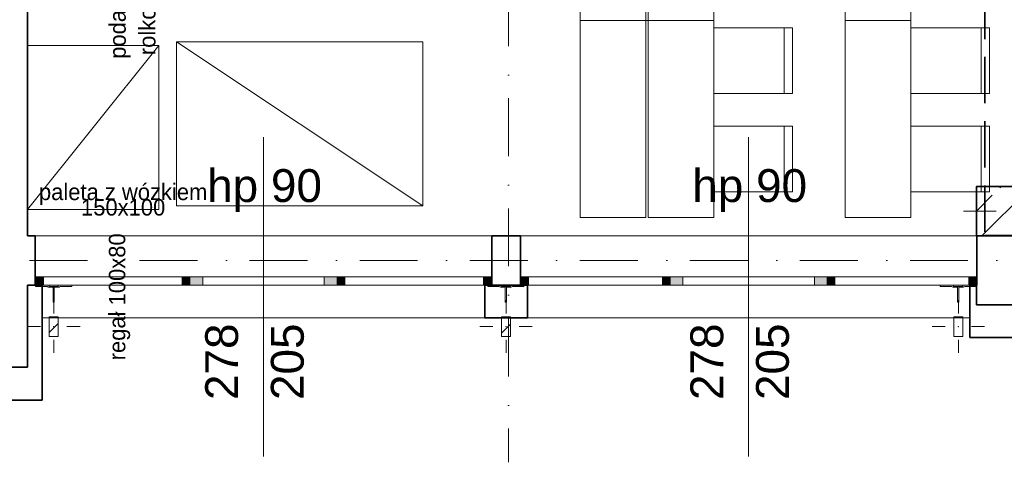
# Model space of a CAD drawing. Header units: millimetres. Extents: x -34676 to 172266, y 39940 to 476087.
# Tile 154 of 256: x 37943 to 43940, y 309384 to 312061. Entities that reach past the tile are written whole.
import ezdxf

# ---------------------------------------------------------------- set-up
doc = ezdxf.new("R2010")
doc.units = ezdxf.units.MM
doc.header["$MEASUREMENT"] = 0
doc.linetypes.add('Krawędzie ukryte', pattern=[3.912222, 2.822222, -1.09])
doc.linetypes.add('Kropki i Kreski', pattern=[6.702778, 3.527778, -1.763889, 0, -1.411111])
for name, color, linetype in [('#podkład', 252, 'Continuous'), ('- A - ocieplenie', 7, 'Continuous'), ('2D - Ogólne', 7, 'Continuous'), ('Konstrukcja - Belki', 7, 'Continuous'), ('Konstrukcja - Przegroda Strukt.', 7, 'Continuous'), ('Konstrukcja - Siatka mod', 7, 'Continuous'), ('Konstrukcja - Stropy', 7, 'Continuous'), ('Konstrukcja - Słupy', 7, 'Continuous'), ('Konstrukcja - Ściany nośne wew..P', 7, 'Continuous'), ('Konstrukcja - Ściany zewnętrzne', 7, 'Continuous'), ('Okna Archicada', 7, 'Continuous'), ('Opisy - Tekst', 7, 'Continuous'), ('Wnętrze - Umeblowanie', 7, 'Continuous'), ('Znaczniki okien Archicada', 7, 'Continuous')]:
    doc.layers.add(name, color=color, linetype=linetype)
doc.styles.add('STYL_AUTOMATYCZNY_1', font='arial.ttf')
doc.styles.add('STYL_AUTOMATYCZNY_6', font='txt')
pattern_1 = [(45, (-208051.03, 604918.2), (-159.09903, 159.09903), []), (45, (-208104.06, 604971.24), (-159.09903, 159.09903), [])]

# ---------------------------------------------------------------- blocks, each defined once
blk = doc.blocks.new('ILHKGJHF')
at = {"layer": 'Konstrukcja - Słupy', "linetype": 'Continuous', "lineweight": 25}
h = blk.add_hatch(dxfattribs=at)
h.set_pattern_fill('Beton_zbrojony_0003', color=252, style=0, pattern_type=2)
h.set_pattern_definition([(45, (-208051.03, 604918.2), (-183.84776, 183.84776), []), (45, (-208142.95, 605010.13), (-183.84776, 183.84776), [195, -65])])
h.paths.add_polyline_path([(43377.6, 316110.4), (43777.6, 316110.4), (43777.6, 316410.4), (43377.6, 316410.4)])
at = {"layer": 'Konstrukcja - Słupy', "linetype": 'Continuous', "lineweight": 0}
h = blk.add_hatch(dxfattribs=at)
h.set_pattern_fill('Stal__1__0003', color=252, style=0, pattern_type=2)
h.set_pattern_definition(pattern_1)
h.paths.add_polyline_path([(37730.3, 315498), (37785.3, 315498), (37785.3, 315618), (37730.3, 315618)])
h = blk.add_hatch(dxfattribs=at)
h.set_pattern_fill('Stal__1__0003', color=252, style=0, pattern_type=2)
h.set_pattern_definition(pattern_1)
h.paths.add_polyline_path([(40484.8, 315498), (40539.8, 315498), (40539.8, 315618), (40484.8, 315618)])
h = blk.add_hatch(dxfattribs=at)
h.set_pattern_fill('Stal__1__0003', color=252, style=0, pattern_type=2)
h.set_pattern_definition(pattern_1)
h.paths.add_polyline_path([(43239.8, 315498), (43294.8, 315498), (43294.8, 315618), (43239.8, 315618)])
at = {"layer": 'Okna Archicada', "linetype": 'Continuous', "lineweight": 13}
for points in [[(37645.1, 315860.5), (37645.1, 315810.5), (37695.1, 315810.5), (37695.1, 315860.5)], [(38590.1, 315810.5), (38590.1, 315860.5), (38540.1, 315860.5), (38540.1, 315810.5)], [(38590.1, 315860.5), (38590.1, 315810.5), (38665.1, 315810.5), (38665.1, 315860.5)], [(39480.1, 315810.5), (39480.1, 315860.5), (39405.1, 315860.5), (39405.1, 315810.5)], [(39480.1, 315860.5), (39480.1, 315810.5), (39530.1, 315810.5), (39530.1, 315860.5)], [(40425.1, 315810.5), (40425.1, 315860.5), (40375.1, 315860.5), (40375.1, 315810.5)], [(40600.1, 315810.5), (40650.1, 315810.5), (40650.1, 315860.5), (40600.1, 315860.5)], [(41515.1, 315860.5), (41465.1, 315860.5), (41465.1, 315810.5), (41515.1, 315810.5)], [(41515.1, 315810.5), (41590.1, 315810.5), (41590.1, 315860.5), (41515.1, 315860.5)], [(42465.1, 315860.5), (42390.1, 315860.5), (42390.1, 315810.5), (42465.1, 315810.5)], [(42465.1, 315810.5), (42515.1, 315810.5), (42515.1, 315860.5), (42465.1, 315860.5)], [(43380.1, 315860.5), (43330.1, 315860.5), (43330.1, 315810.5), (43380.1, 315810.5)]]:
    blk.add_hatch(color=252, dxfattribs=at).paths.add_polyline_path(points)
at = {"layer": '- A - ocieplenie', "color": 252, "linetype": 'Continuous', "lineweight": 35, "ltscale": 100}
for p, q in [((37687.6, 315660.5), (37687.6, 315810.5)), ((40382.6, 315660.5), (40382.6, 315810.5)), ((40642.6, 315660.5), (40642.6, 315810.5)), ((43337.6, 315660.5), (43337.6, 315810.5)), ((37687.6, 315610.5), (37687.6, 315660.5)), ((40382.6, 315610.5), (40382.6, 315660.5)), ((40642.6, 315610.5), (40642.6, 315660.5)), ((43337.6, 315610.5), (43337.6, 315660.5))]:
    blk.add_line(p, q, dxfattribs=at)
at = {"layer": '- A - ocieplenie', "color": 252, "linetype": 'Continuous', "lineweight": 35, "ltscale": 100, "flags": 128}
for points in [[(37597.6, 315810.5), (37597.6, 315610.5)], [(37687.6, 315810.5), (37597.6, 315810.5)], [(40642.6, 315810.5), (40382.6, 315810.5)], [(43377.6, 315810.5), (43337.6, 315810.5)], [(43377.6, 315690.5), (43377.6, 315810.5)], [(43757.6, 315690.5), (43377.6, 315690.5)], [(37597.6, 315610.5), (37597.6, 315310.4)], [(37687.6, 315310.4), (37687.6, 315610.5)], [(40382.6, 315610.5), (40642.6, 315610.5)], [(43337.6, 315610.5), (43337.6, 315490.5)], [(43337.6, 315490.5), (43797.6, 315490.5)], [(37597.6, 315310.4), (37367.4, 315310.4)], [(37687.6, 315110.4), (37687.6, 315310.4)], [(37367.4, 315110.4), (37687.6, 315110.4)]]:
    blk.add_lwpolyline(points, dxfattribs=at)
at = {"layer": '2D - Ogólne', "color": 252, "linetype": 'Continuous', "lineweight": 13, "ltscale": 100}
for p, q in [((40964.6, 317421.4), (41777.1, 317421.4)), ((42577.1, 317421.4), (42977.1, 317421.4))]:
    blk.add_line(p, q, dxfattribs=at)
at = {"layer": 'Konstrukcja - Belki', "color": 252, "linetype": 'Krawędzie ukryte', "lineweight": 35, "ltscale": 100}
for p, q in [((43427.6, 320720.5), (43427.6, 316112.2)), ((43427.6, 316112.2), (43727.6, 316112.2))]:
    blk.add_line(p, q, dxfattribs=at)
at = {"layer": 'Konstrukcja - Przegroda Strukt.', "color": 252, "linetype": 'Continuous', "lineweight": 13, "ltscale": 100, "flags": 128}
for points in [[(37735.3, 315797.3), (37738.3, 315797.3), (37753.1, 315797.3), (37753.1, 315706.7), (37760.8, 315706.7), (37760.8, 315797.3), (37775.3, 315797.3), (37778.3, 315797.3), (37789.5, 315797.3), (37796.9, 315802.5), (37805.8, 315802.5), (37806.8, 315801.5), (37807.8, 315802.5), (37808.8, 315801.5), (37809.8, 315802.5), (37810.8, 315801.5), (37811.8, 315802.5), (37812.8, 315801.5), (37813.8, 315802.5), (37814.8, 315801.5), (37815.8, 315802.5), (37816.8, 315801.5), (37817.8, 315802.5), (37818.8, 315801.5), (37819.8, 315802.5), (37820.8, 315801.5), (37821.8, 315802.5), (37822.8, 315801.5), (37823.8, 315802.5), (37824.8, 315801.5), (37825.8, 315802.5), (37826.8, 315801.5), (37827.8, 315802.5), (37828.8, 315801.5), (37829.8, 315802.5), (37830.8, 315801.5), (37831.8, 315802.5), (37832.8, 315801.5), (37833.8, 315802.5), (37834.8, 315801.5), (37835.8, 315802.5), (37836.8, 315801.5), (37837.8, 315802.5), (37838.8, 315801.5), (37839.8, 315802.5), (37840.8, 315801.5), (37841.8, 315802.5), (37842.8, 315801.5), (37843.8, 315802.5), (37844.8, 315801.5), (37845.8, 315802.5), (37846.8, 315801.5), (37847.8, 315802.5), (37848.8, 315801.5), (37849.8, 315802.5), (37850.8, 315801.5), (37851.8, 315802.5), (37852.8, 315801.5), (37853.8, 315802.5), (37854.8, 315801.5), (37855.8, 315802.5), (37856.8, 315801.5), (37857.8, 315802.5), (37858.8, 315801.5), (37859.8, 315802.5), (37860.8, 315801.5), (37861.8, 315802.5), (37862.8, 315801.5), (37863.8, 315802.5), (37864.8, 315801.5), (37865.8, 315802.5), (37866.8, 315802.5), (37866.8, 315810.5), (37784.5, 315810.5), (37784.5, 315802.3), (37729.1, 315802.3), (37729.1, 315810.5), (37646.8, 315810.5), (37646.8, 315802.5), (37647.8, 315802.5), (37648.8, 315801.5), (37649.8, 315802.5), (37650.8, 315801.5), (37651.8, 315802.5), (37652.8, 315801.5), (37653.8, 315802.5), (37654.8, 315801.5), (37655.8, 315802.5), (37656.8, 315801.5), (37657.8, 315802.5), (37658.8, 315801.5), (37659.8, 315802.5), (37660.8, 315801.5), (37661.8, 315802.5), (37662.8, 315801.5), (37663.8, 315802.5), (37664.8, 315801.5), (37665.8, 315802.5), (37666.8, 315801.5), (37667.8, 315802.5), (37668.8, 315801.5), (37669.8, 315802.5), (37670.8, 315801.5), (37671.8, 315802.5), (37672.8, 315801.5), (37673.8, 315802.5), (37674.8, 315801.5), (37675.8, 315802.5), (37676.8, 315801.5), (37677.8, 315802.5), (37678.8, 315801.5), (37679.8, 315802.5), (37680.8, 315801.5), (37681.8, 315802.5), (37682.8, 315801.5), (37683.8, 315802.5), (37684.8, 315801.5), (37685.8, 315802.5), (37686.8, 315801.5), (37687.8, 315802.5), (37688.8, 315801.5), (37689.8, 315802.5), (37690.8, 315801.5), (37691.8, 315802.5), (37692.8, 315801.5), (37693.8, 315802.5), (37694.8, 315801.5), (37695.8, 315802.5), (37696.8, 315801.5), (37697.8, 315802.5), (37698.8, 315801.5), (37699.8, 315802.5), (37700.8, 315801.5), (37701.8, 315802.5), (37702.8, 315801.5), (37703.8, 315802.5), (37704.8, 315801.5), (37705.8, 315802.5), (37706.8, 315801.5), (37707.8, 315802.5), (37716.7, 315802.5), (37724.1, 315797.3)], [(40489.8, 315797.3), (40492.8, 315797.3), (40507.6, 315797.3), (40507.6, 315706.7), (40515.3, 315706.7), (40515.3, 315797.3), (40529.8, 315797.3), (40532.8, 315797.3), (40544, 315797.3), (40551.5, 315802.5), (40560.3, 315802.5), (40561.3, 315801.5), (40562.3, 315802.5), (40563.3, 315801.5), (40564.3, 315802.5), (40565.3, 315801.5), (40566.3, 315802.5), (40567.3, 315801.5), (40568.3, 315802.5), (40569.3, 315801.5), (40570.3, 315802.5), (40571.3, 315801.5), (40572.3, 315802.5), (40573.3, 315801.5), (40574.3, 315802.5), (40575.3, 315801.5), (40576.3, 315802.5), (40577.3, 315801.5), (40578.3, 315802.5), (40579.3, 315801.5), (40580.3, 315802.5), (40581.3, 315801.5), (40582.3, 315802.5), (40583.3, 315801.5), (40584.3, 315802.5), (40585.3, 315801.5), (40586.3, 315802.5), (40587.3, 315801.5), (40588.3, 315802.5), (40589.3, 315801.5), (40590.3, 315802.5), (40591.3, 315801.5), (40592.3, 315802.5), (40593.3, 315801.5), (40594.3, 315802.5), (40595.3, 315801.5), (40596.3, 315802.5), (40597.3, 315801.5), (40598.3, 315802.5), (40599.3, 315801.5), (40600.3, 315802.5), (40601.3, 315801.5), (40602.3, 315802.5), (40603.3, 315801.5), (40604.3, 315802.5), (40605.3, 315801.5), (40606.3, 315802.5), (40607.3, 315801.5), (40608.3, 315802.5), (40609.3, 315801.5), (40610.3, 315802.5), (40611.3, 315801.5), (40612.3, 315802.5), (40613.3, 315801.5), (40614.3, 315802.5), (40615.3, 315801.5), (40616.3, 315802.5), (40617.3, 315801.5), (40618.3, 315802.5), (40619.3, 315801.5), (40620.3, 315802.5), (40621.3, 315802.5), (40621.3, 315810.5), (40539, 315810.5), (40539, 315802.3), (40483.6, 315802.3), (40483.6, 315810.5), (40401.3, 315810.5), (40401.3, 315802.5), (40402.3, 315802.5), (40403.3, 315801.5), (40404.3, 315802.5), (40405.3, 315801.5), (40406.3, 315802.5), (40407.3, 315801.5), (40408.3, 315802.5), (40409.3, 315801.5), (40410.3, 315802.5), (40411.3, 315801.5), (40412.3, 315802.5), (40413.3, 315801.5), (40414.3, 315802.5), (40415.3, 315801.5), (40416.3, 315802.5), (40417.3, 315801.5), (40418.3, 315802.5), (40419.3, 315801.5), (40420.3, 315802.5), (40421.3, 315801.5), (40422.3, 315802.5), (40423.3, 315801.5), (40424.3, 315802.5), (40425.3, 315801.5), (40426.3, 315802.5), (40427.3, 315801.5), (40428.3, 315802.5), (40429.3, 315801.5), (40430.3, 315802.5), (40431.3, 315801.5), (40432.3, 315802.5), (40433.3, 315801.5), (40434.3, 315802.5), (40435.3, 315801.5), (40436.3, 315802.5), (40437.3, 315801.5), (40438.3, 315802.5), (40439.3, 315801.5), (40440.3, 315802.5), (40441.3, 315801.5), (40442.3, 315802.5), (40443.3, 315801.5), (40444.3, 315802.5), (40445.3, 315801.5), (40446.3, 315802.5), (40447.3, 315801.5), (40448.3, 315802.5), (40449.3, 315801.5), (40450.3, 315802.5), (40451.3, 315801.5), (40452.3, 315802.5), (40453.3, 315801.5), (40454.3, 315802.5), (40455.3, 315801.5), (40456.3, 315802.5), (40457.3, 315801.5), (40458.3, 315802.5), (40459.3, 315801.5), (40460.3, 315802.5), (40461.3, 315801.5), (40462.3, 315802.5), (40471.2, 315802.5), (40478.6, 315797.3)], [(43244.8, 315797.3), (43247.8, 315797.3), (43262.6, 315797.3), (43262.6, 315706.7), (43270.3, 315706.7), (43270.3, 315797.3), (43284.8, 315797.3), (43287.8, 315797.3), (43299, 315797.3), (43306.5, 315802.5), (43315.3, 315802.5), (43316.3, 315801.5), (43317.3, 315802.5), (43318.3, 315801.5), (43319.3, 315802.5), (43320.3, 315801.5), (43321.3, 315802.5), (43322.3, 315801.5), (43323.3, 315802.5), (43324.3, 315801.5), (43325.3, 315802.5), (43326.3, 315801.5), (43327.3, 315802.5), (43328.3, 315801.5), (43329.3, 315802.5), (43330.3, 315801.5), (43331.3, 315802.5), (43332.3, 315801.5), (43333.3, 315802.5), (43334.3, 315801.5), (43335.3, 315802.5), (43336.3, 315801.5), (43337.3, 315802.5), (43338.3, 315801.5), (43339.3, 315802.5), (43340.3, 315801.5), (43341.3, 315802.5), (43342.3, 315801.5), (43343.3, 315802.5), (43344.3, 315801.5), (43345.3, 315802.5), (43346.3, 315801.5), (43347.3, 315802.5), (43348.3, 315801.5), (43349.3, 315802.5), (43350.3, 315801.5), (43351.3, 315802.5), (43352.3, 315801.5), (43353.3, 315802.5), (43354.3, 315801.5), (43355.3, 315802.5), (43356.3, 315801.5), (43357.3, 315802.5), (43358.3, 315801.5), (43359.3, 315802.5), (43360.3, 315801.5), (43361.3, 315802.5), (43362.3, 315801.5), (43363.3, 315802.5), (43364.3, 315801.5), (43365.3, 315802.5), (43366.3, 315801.5), (43367.3, 315802.5), (43368.3, 315801.5), (43369.3, 315802.5), (43370.3, 315801.5), (43371.3, 315802.5), (43372.3, 315801.5), (43373.3, 315802.5), (43374.3, 315801.5), (43375.3, 315802.5), (43376.3, 315802.5), (43376.3, 315810.5), (43294, 315810.5), (43294, 315802.3), (43238.6, 315802.3), (43238.6, 315810.5), (43156.3, 315810.5), (43156.3, 315802.5), (43157.3, 315802.5), (43158.3, 315801.5), (43159.3, 315802.5), (43160.3, 315801.5), (43161.3, 315802.5), (43162.3, 315801.5), (43163.3, 315802.5), (43164.3, 315801.5), (43165.3, 315802.5), (43166.3, 315801.5), (43167.3, 315802.5), (43168.3, 315801.5), (43169.3, 315802.5), (43170.3, 315801.5), (43171.3, 315802.5), (43172.3, 315801.5), (43173.3, 315802.5), (43174.3, 315801.5), (43175.3, 315802.5), (43176.3, 315801.5), (43177.3, 315802.5), (43178.3, 315801.5), (43179.3, 315802.5), (43180.3, 315801.5), (43181.3, 315802.5), (43182.3, 315801.5), (43183.3, 315802.5), (43184.3, 315801.5), (43185.3, 315802.5), (43186.3, 315801.5), (43187.3, 315802.5), (43188.3, 315801.5), (43189.3, 315802.5), (43190.3, 315801.5), (43191.3, 315802.5), (43192.3, 315801.5), (43193.3, 315802.5), (43194.3, 315801.5), (43195.3, 315802.5), (43196.3, 315801.5), (43197.3, 315802.5), (43198.3, 315801.5), (43199.3, 315802.5), (43200.3, 315801.5), (43201.3, 315802.5), (43202.3, 315801.5), (43203.3, 315802.5), (43204.3, 315801.5), (43205.3, 315802.5), (43206.3, 315801.5), (43207.3, 315802.5), (43208.3, 315801.5), (43209.3, 315802.5), (43210.3, 315801.5), (43211.3, 315802.5), (43212.3, 315801.5), (43213.3, 315802.5), (43214.3, 315801.5), (43215.3, 315802.5), (43216.3, 315801.5), (43217.3, 315802.5), (43226.2, 315802.5), (43233.6, 315797.3)]]:
    blk.add_lwpolyline(points, close=True, dxfattribs=at)
at = {"layer": 'Konstrukcja - Siatka mod', "color": 252, "linetype": 'Kropki i Kreski', "lineweight": 13, "ltscale": 100}
for p, q in [((40527.6, 331696.4), (40527.6, 314731.6)), ((20180, 315960.5), (49624.6, 315960.5))]:
    blk.add_line(p, q, dxfattribs=at)
at = {"layer": 'Konstrukcja - Stropy', "color": 252, "linetype": 'Continuous', "lineweight": 13, "ltscale": 100}
for p, q in [((37597.6, 321160.5), (37597.6, 316110.5)), ((37597.6, 316110.5), (49667.6, 316110.5))]:
    blk.add_line(p, q, dxfattribs=at)
at = {"layer": 'Konstrukcja - Słupy', "color": 252, "linetype": 'Continuous', "lineweight": 0, "ltscale": 100}
blk.add_line((43497.6, 316260.4), (43297.6, 316260.4), dxfattribs=at)
at = {"layer": 'Konstrukcja - Słupy', "color": 252, "linetype": 'Continuous', "lineweight": 13, "ltscale": 100}
for p, q in [((37757.8, 315638), (37757.8, 315718)), ((40512.3, 315638), (40512.3, 315718)), ((43267.3, 315638), (43267.3, 315718)), ((37677.8, 315558), (37597.8, 315558)), ((37837.8, 315558), (37917.8, 315558)), ((40432.3, 315558), (40352.3, 315558)), ((40592.3, 315558), (40672.3, 315558)), ((43187.3, 315558), (43107.3, 315558)), ((43347.3, 315558), (43427.3, 315558)), ((37757.8, 315478), (37757.8, 315398)), ((40512.3, 315478), (40512.3, 315398)), ((43267.3, 315478), (43267.3, 315398))]:
    blk.add_line(p, q, dxfattribs=at)
at = {"layer": 'Konstrukcja - Słupy', "color": 252, "linetype": 'Continuous', "lineweight": 35, "ltscale": 100, "flags": 128}
blk.add_lwpolyline([(43377.6, 316110.4), (43777.6, 316110.4), (43777.6, 316410.4), (43377.6, 316410.4)], close=True, dxfattribs=at)
at = {"layer": 'Konstrukcja - Słupy', "color": 252, "linetype": 'Continuous', "lineweight": 13, "ltscale": 100, "flags": 128}
for points in [[(37730.3, 315498), (37785.3, 315498), (37785.3, 315618), (37730.3, 315618)], [(40484.8, 315498), (40539.8, 315498), (40539.8, 315618), (40484.8, 315618)], [(43239.8, 315498), (43294.8, 315498), (43294.8, 315618), (43239.8, 315618)]]:
    blk.add_lwpolyline(points, close=True, dxfattribs=at)
at = {"layer": 'Konstrukcja - Słupy', "color": 252, "linetype": 'Continuous', "lineweight": 13, "ltscale": 100}
for p in [(37757.8, 315558), (40512.3, 315558), (43267.3, 315558)]:
    blk.add_point(p, dxfattribs=at)
at = {"layer": 'Konstrukcja - Ściany nośne wew..P', "color": 252, "linetype": 'Continuous', "lineweight": 35, "ltscale": 100, "flags": 128}
for points in [[(37597.6, 316110.5), (37597.6, 320860.5)], [(37597.6, 315310.4), (37597.6, 315810.5)], [(37297.6, 315310.4), (37597.6, 315310.4)]]:
    blk.add_lwpolyline(points, dxfattribs=at)
at = {"layer": 'Konstrukcja - Ściany zewnętrzne', "color": 252, "linetype": 'Continuous', "lineweight": 35, "ltscale": 100}
for p, q in [((37645.1, 315860.5), (37645.1, 316110.5)), ((40425.1, 315860.5), (40425.1, 316110.5)), ((40600.1, 315860.5), (40600.1, 316110.5)), ((43380.1, 315860.5), (43380.1, 316110.5)), ((37645.1, 315810.5), (37645.1, 315860.5)), ((40425.1, 315810.5), (40425.1, 315860.5)), ((40600.1, 315810.5), (40600.1, 315860.5)), ((43380.1, 315810.5), (43380.1, 315860.5))]:
    blk.add_line(p, q, dxfattribs=at)
at = {"layer": 'Konstrukcja - Ściany zewnętrzne', "color": 252, "linetype": 'Continuous', "lineweight": 35, "ltscale": 100, "flags": 128}
for points in [[(37645.1, 316110.5), (37597.6, 316110.5)], [(40600.1, 316110.5), (40425.1, 316110.5)], [(37597.6, 315810.5), (37645.1, 315810.5)], [(40425.1, 315810.5), (40600.1, 315810.5)]]:
    blk.add_lwpolyline(points, dxfattribs=at)
at = {"layer": 'Konstrukcja - Ściany zewnętrzne', "color": 252, "linetype": 'Continuous', "lineweight": 13, "ltscale": 100, "flags": 128}
blk.add_lwpolyline([(43377.6, 315810.5), (43377.6, 315690.5), (43757.6, 315690.5), (43757.6, 315810.5)], dxfattribs=at)
at = {"layer": 'Okna Archicada', "color": 252, "linetype": 'Continuous', "lineweight": 13, "ltscale": 100}
for p, q in [((37645.1, 316110.5), (40425.1, 316110.5)), ((43380.1, 316110.5), (40600.1, 316110.5)), ((37645.1, 315860.5), (37695.1, 315860.5)), ((37645.1, 315810.5), (40425.1, 315810.5)), ((37695.1, 315810.5), (37645.1, 315810.5)), ((37687.6, 315810.5), (40382.6, 315810.5)), ((37695.1, 315860.5), (37695.1, 315810.5)), ((37695.1, 315860.5), (38540.1, 315860.5)), ((38540.1, 315810.5), (37695.1, 315810.5)), ((38540.1, 315810.5), (38540.1, 315860.5)), ((38540.1, 315860.5), (38590.1, 315860.5)), ((38590.1, 315810.5), (38540.1, 315810.5)), ((38590.1, 315860.5), (38665.1, 315860.5)), ((38665.1, 315810.5), (38590.1, 315810.5)), ((38665.1, 315860.5), (38665.1, 315810.5)), ((38665.1, 315860.5), (39405.1, 315860.5)), ((39405.1, 315810.5), (38665.1, 315810.5)), ((39405.1, 315810.5), (39405.1, 315860.5)), ((39405.1, 315860.5), (39480.1, 315860.5)), ((39480.1, 315810.5), (39405.1, 315810.5)), ((39480.1, 315860.5), (39530.1, 315860.5)), ((39530.1, 315810.5), (39480.1, 315810.5)), ((39530.1, 315860.5), (39530.1, 315810.5)), ((39530.1, 315860.5), (40375.1, 315860.5)), ((40375.1, 315810.5), (39530.1, 315810.5)), ((40375.1, 315810.5), (40375.1, 315860.5)), ((40375.1, 315860.5), (40425.1, 315860.5)), ((40425.1, 315810.5), (40375.1, 315810.5)), ((40650.1, 315860.5), (40600.1, 315860.5)), ((43380.1, 315810.5), (40600.1, 315810.5)), ((40600.1, 315810.5), (40650.1, 315810.5)), ((40642.6, 315810.5), (43337.6, 315810.5)), ((40650.1, 315810.5), (40650.1, 315860.5)), ((41465.1, 315860.5), (40650.1, 315860.5)), ((40650.1, 315810.5), (41465.1, 315810.5)), ((41515.1, 315860.5), (41465.1, 315860.5)), ((41465.1, 315860.5), (41465.1, 315810.5)), ((41465.1, 315810.5), (41515.1, 315810.5)), ((41590.1, 315860.5), (41515.1, 315860.5)), ((41515.1, 315810.5), (41590.1, 315810.5)), ((41590.1, 315810.5), (41590.1, 315860.5)), ((42390.1, 315860.5), (41590.1, 315860.5)), ((41590.1, 315810.5), (42390.1, 315810.5)), ((42465.1, 315860.5), (42390.1, 315860.5)), ((42390.1, 315860.5), (42390.1, 315810.5)), ((42390.1, 315810.5), (42465.1, 315810.5)), ((42515.1, 315860.5), (42465.1, 315860.5)), ((42465.1, 315810.5), (42515.1, 315810.5)), ((42515.1, 315810.5), (42515.1, 315860.5)), ((43330.1, 315860.5), (42515.1, 315860.5)), ((42515.1, 315810.5), (43330.1, 315810.5)), ((43380.1, 315860.5), (43330.1, 315860.5)), ((43330.1, 315860.5), (43330.1, 315810.5)), ((43330.1, 315810.5), (43380.1, 315810.5)), ((37687.6, 315610.5), (40382.6, 315610.5)), ((40642.6, 315610.5), (43337.6, 315610.5))]:
    blk.add_line(p, q, dxfattribs=at)
at = {"layer": 'Okna Archicada', "color": 252, "linetype": 'Continuous', "lineweight": 35, "ltscale": 100}
for p, q in [((37645.1, 315860.5), (37645.1, 316110.5)), ((40425.1, 315860.5), (40425.1, 316110.5)), ((40600.1, 315860.5), (40600.1, 316110.5)), ((43380.1, 315860.5), (43380.1, 316110.5)), ((37645.1, 315810.5), (37645.1, 315860.5)), ((37645.1, 315810.5), (37645.1, 315860.5)), ((37687.6, 315660.5), (37687.6, 315810.5)), ((40382.6, 315660.5), (40382.6, 315810.5)), ((40425.1, 315810.5), (40425.1, 315860.5)), ((40425.1, 315810.5), (40425.1, 315860.5)), ((40600.1, 315810.5), (40600.1, 315860.5)), ((40600.1, 315810.5), (40600.1, 315860.5)), ((40642.6, 315660.5), (40642.6, 315810.5)), ((43337.6, 315660.5), (43337.6, 315810.5)), ((43380.1, 315810.5), (43380.1, 315860.5)), ((43380.1, 315810.5), (43380.1, 315860.5)), ((37687.6, 315610.5), (37687.6, 315660.5)), ((40382.6, 315610.5), (40382.6, 315660.5)), ((40642.6, 315610.5), (40642.6, 315660.5)), ((43337.6, 315610.5), (43337.6, 315660.5))]:
    blk.add_line(p, q, dxfattribs=at)
at = {"layer": 'Wnętrze - Umeblowanie', "color": 252, "linetype": 'Continuous', "lineweight": 13, "ltscale": 100}
for p, q in [((42207.1, 317377.6), (42207.1, 316977.6)), ((43407.1, 317377.6), (43407.1, 316977.6)), ((38397.6, 317270), (37597.6, 316270)), ((40005.3, 316292), (38505.3, 317292)), ((42207.1, 316777.6), (42207.1, 316377.6)), ((43407.1, 316777.6), (43407.1, 316377.6))]:
    blk.add_line(p, q, dxfattribs=at)
at = {"layer": 'Wnętrze - Umeblowanie', "color": 252, "linetype": 'Continuous', "lineweight": 13, "ltscale": 100, "flags": 128}
for points in [[(41377.1, 319821.4), (41377.1, 316221.4), (41777.1, 316221.4), (41777.1, 319821.4)], [(42577.1, 319821.4), (42577.1, 316221.4), (42977.1, 316221.4), (42977.1, 319821.4)], [(40964.6, 318621.4), (40964.6, 316221.4), (41364.6, 316221.4), (41364.6, 318621.4)], [(41777.1, 317377.6), (41777.1, 316977.6), (42257.1, 316977.6), (42257.1, 317377.6)], [(42977.1, 317377.6), (42977.1, 316977.6), (43457.1, 316977.6), (43457.1, 317377.6)], [(38397.6, 317270), (38397.6, 316270), (37597.6, 316270), (37597.6, 317270)], [(40005.3, 316292), (38505.3, 316292), (38505.3, 317292), (40005.3, 317292)], [(41777.1, 316777.6), (41777.1, 316377.6), (42257.1, 316377.6), (42257.1, 316777.6)], [(42977.1, 316777.6), (42977.1, 316377.6), (43457.1, 316377.6), (43457.1, 316777.6)]]:
    blk.add_lwpolyline(points, close=True, dxfattribs=at)
at = {"layer": 'Znaczniki okien Archicada', "color": 252, "linetype": 'Continuous', "lineweight": 13, "ltscale": 100}
for p, q in [((39035.1, 314767.6), (39035.1, 316710.5)), ((41990.1, 314767.6), (41990.1, 316710.5))]:
    blk.add_line(p, q, dxfattribs=at)
at = {"layer": 'Opisy - Tekst', "color": 252, "linetype": 'Continuous', "lineweight": 13, "insert": (38096.3, 317437.2), "char_height": 100, "attachment_point": 2, "rotation": 90, "line_spacing_factor": 1.081418, "style": 'STYL_AUTOMATYCZNY_6'}
blk.add_mtext('\\A1;{\\pqc;\\fGeneva CE|b0|i0|c0|p0;\\W1.000000;podajnik \\P\\pqc;\\fGeneva CE|b0|i0|c0|p0;\\W1.000000;rolkowy}', dxfattribs=at)
at = {"layer": 'Opisy - Tekst', "color": 252, "linetype": 'Continuous', "lineweight": 13, "insert": (38180.2, 316427.9), "char_height": 100, "width": 1110.447, "attachment_point": 2, "line_spacing_factor": 0.564269, "style": 'STYL_AUTOMATYCZNY_6'}
blk.add_mtext('\\A1;{\\pqc;\\fGeneva CE|b0|i0|c0|p0;\\W1.000000;paleta z wózkiem 150x100}', dxfattribs=at)
at = {"layer": 'Opisy - Tekst', "color": 252, "linetype": 'Continuous', "lineweight": 13, "insert": (38093.3, 315738.9), "char_height": 100, "attachment_point": 2, "rotation": 90, "style": 'STYL_AUTOMATYCZNY_6'}
blk.add_mtext('\\A1;{\\pqc;\\fGeneva CE|b0|i0|c0|p0;\\W1.000000;regał 100x8\\fGeneva CE|b0|i0|c0|p0;\\W1.000000;0}', dxfattribs=at)
at = {"layer": 'Znaczniki okien Archicada', "color": 252, "linetype": 'Continuous', "lineweight": 15, "char_height": 200, "attachment_point": 7, "style": 'STYL_AUTOMATYCZNY_1'}
for insert in [(38691.9, 316256), (41646.9, 316256)]:
    blk.add_mtext('\\A1;{\\pql;\\pt0;\\fArial|b0|i0|c238|p0;\\W1.000000;hp 90\\fArial|b0|i0|c238|p0;\\W1.000000;\\A1{\\H.66x;\\S^  ;}\\fArial|b0|i0|c238|p0;\\W1.000000;\\fArial|b0|i0|c238|p0;\\W1.000000;}', dxfattribs=dict(at, insert=insert))
at = {"layer": 'Znaczniki okien Archicada', "color": 252, "linetype": 'Continuous', "lineweight": 15, "char_height": 200, "attachment_point": 7, "rotation": 90, "style": 'STYL_AUTOMATYCZNY_1'}
for s, insert in [('\\A1;{\\pql;\\pt0;\\fArial|b0|i0|c238|p0;\\W1.000000;278\\fArial|b0|i0|c238|p0;\\W1.000000;\\A1{\\H.66x;\\S^  ;}\\fArial|b0|i0|c238|p0;\\W1.000000;\\fArial|b0|i0|c238|p0;\\W1.000000;}', (38938.4, 315110.5)), ('\\A1;{\\pql;\\pt0;\\fArial|b0|i0|c238|p0;\\W1.000000;205\\fArial|b0|i0|c238|p0;\\W1.000000;\\A1{\\H.66x;\\S^  ;}\\fArial|b0|i0|c238|p0;\\W1.000000;\\fArial|b0|i0|c238|p0;\\W1.000000;}', (39338.4, 315110.5)), ('\\A1;{\\pql;\\pt0;\\fArial|b0|i0|c238|p0;\\W1.000000;278\\fArial|b0|i0|c238|p0;\\W1.000000;\\A1{\\H.66x;\\S^  ;}\\fArial|b0|i0|c238|p0;\\W1.000000;\\fArial|b0|i0|c238|p0;\\W1.000000;}', (41893.4, 315110.5)), ('\\A1;{\\pql;\\pt0;\\fArial|b0|i0|c238|p0;\\W1.000000;205\\fArial|b0|i0|c238|p0;\\W1.000000;\\A1{\\H.66x;\\S^  ;}\\fArial|b0|i0|c238|p0;\\W1.000000;\\fArial|b0|i0|c238|p0;\\W1.000000;}', (42293.4, 315110.5))]:
    blk.add_mtext(s, dxfattribs=dict(at, insert=insert))

msp = doc.modelspace()

# ---------------------------------------------------------------- block references
at = {"layer": '#podkład'}
msp.add_blockref('ILHKGJHF', (392.7, -5365.3), dxfattribs=at)

doc.saveas('drawing.dxf')
